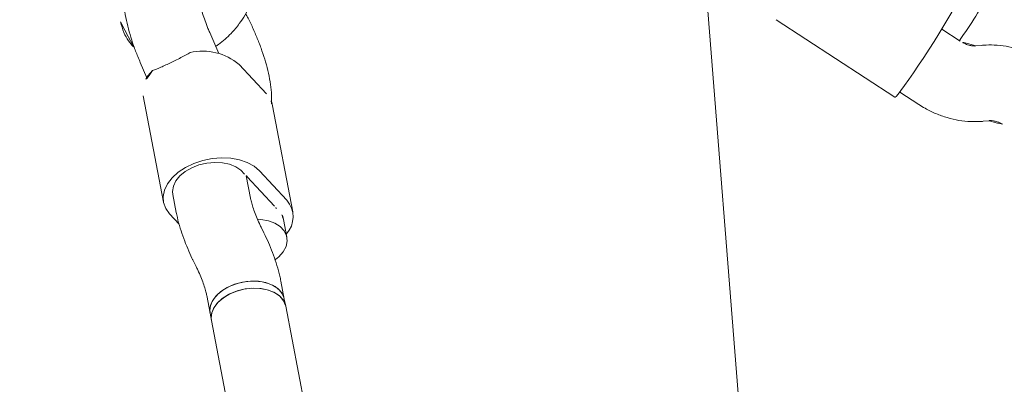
# Model space of a CAD drawing. Extents: x 5459245 to 5462690, y 5971016 to 5972523.
# Tile 145 of 198: x 5462452.2645 to 5462452.4728, y 5972213.9168 to 5972213.9938. Entities that reach past the tile are written whole.
import ezdxf

# ---------------------------------------------------------------- set-up
doc = ezdxf.new("R2010")
doc.units = 0
doc.layers.add('A_MAŁA ARCHITEKTURA', color=195, linetype='CONTINUOUS', lineweight=9)
doc.layers.add('ADT CCTV', color=102, linetype='CONTINUOUS')

# ---------------------------------------------------------------- blocks, each defined once
blk = doc.blocks.new('A$C43995eb0')
at = {"layer": 'A_MAŁA ARCHITEKTURA', "linetype": 'Continuous'}
for p, q in [((1252.98, -592.07), (1252.33, -591.05)), ((1238.86, -599.69), (1239.51, -600.71)), ((1240.12, -604.15), (1239.63, -608.78)), ((1255.53, -610.62), (1256.03, -605.83)), ((1229.84, -608.14), (1239.14, -608.74)), ((1253.8, -640.84), (1256.94, -611.04)), ((1464.1, -620.63), (1354.96, -705.72)), ((1364.8, -718.34), (1479.24, -629.11)), ((1354.96, -705.72), (1353.76, -706.66)), ((1353.76, -706.66), (1350.73, -709.01)), ((1341.86, -712.11), (1338.85, -714.46)), ((1336.53, -713.42), (1318.49, -727.48)), ((1334.91, -715.71), (1332.01, -723.69)), ((1334.3, -725.43), (1337.2, -717.45)), ((1343.28, -716.87), (1342.46, -717.97)), ((1363.59, -719.27), (1364.8, -718.34)), ((1360.57, -721.63), (1363.59, -719.27)), ((1338.01, -722.75), (1334.21, -725.71)), ((1355.3, -727.51), (1356.12, -726.41)), ((1316.87, -729.77), (1313.98, -737.75)), ((1344.83, -737.72), (1347.85, -735.36)), ((1348.77, -736.47), (1349.78, -733.7)), ((1329.12, -752.82), (1347.15, -738.76)), ((1313.85, -742.63), (1310.77, -746.36)), ((1323.12, -756.54), (1325.34, -753.84))]:
    blk.add_line(p, q, dxfattribs=at)
at = {"layer": 'A_MAŁA ARCHITEKTURA', "linetype": 'Continuous', "flags": 128}
for points in [[(1239.14, -608.74), (1240.82, -608.87), (1242.68, -609.02), (1244.65, -609.21), (1246.67, -609.42), (1248.66, -609.64), (1250.57, -609.88), (1252.32, -610.11), (1253.85, -610.34), (1255.12, -610.55), (1256.07, -610.73), (1256.69, -610.89), (1256.93, -611.02), (1256.94, -611.04)], [(1354.02, -712.03), (1353.6, -710.51), (1353.49, -709.06), (1353.67, -707.75), (1354.14, -706.64), (1354.88, -705.78), (1354.96, -705.72)], [(1354.96, -705.72), (1354.72, -705.92), (1354.03, -706.83), (1353.61, -707.98), (1353.49, -709.32), (1353.66, -710.79), (1354.13, -712.31), (1354.86, -713.83), (1355.83, -715.25), (1356.99, -716.53), (1358.28, -717.59), (1359.65, -718.4), (1361.03, -718.91), (1362.35, -719.09), (1363.56, -718.95), (1364.6, -718.48), (1364.8, -718.34)], [(1353.76, -706.66), (1353.52, -706.86), (1352.82, -707.77), (1352.41, -708.92), (1352.28, -710.26), (1352.46, -711.73), (1352.92, -713.25), (1353.66, -714.76), (1354.62, -716.19), (1355.78, -717.47), (1357.07, -718.53), (1358.44, -719.34), (1359.82, -719.85), (1361.15, -720.03), (1362.36, -719.89), (1363.39, -719.42), (1363.59, -719.27)], [(1363.59, -719.27), (1362.9, -719.69), (1361.77, -720), (1360.49, -719.98), (1359.13, -719.63), (1357.75, -718.97), (1356.41, -718.03), (1355.18, -716.85), (1354.11, -715.49), (1353.26, -714.01), (1352.65, -712.49), (1352.33, -710.98), (1352.31, -709.57), (1352.58, -708.32)], [(1352.58, -708.32), (1353.14, -707.28), (1353.76, -706.66)], [(1347.19, -712.14), (1346.32, -711.76), (1344.96, -711.41), (1343.68, -711.39), (1342.55, -711.69), (1341.62, -712.32), (1340.93, -713.23), (1340.51, -714.38), (1340.39, -715.72), (1340.56, -717.18), (1341.03, -718.71), (1341.32, -719.39)], [(1364.8, -718.34), (1364.42, -718.59), (1363.34, -719), (1362.11, -719.08), (1360.77, -718.84), (1359.39, -718.27), (1358.03, -717.41), (1356.75, -716.3), (1355.63, -715), (1354.7, -713.55), (1354.02, -712.03)], [(1332.01, -723.69), (1331.67, -725.15), (1331.62, -726.77), (1331.87, -728.5), (1332.41, -730.29), (1333.22, -732.07), (1334.28, -733.79), (1335.54, -735.37), (1336.97, -736.78), (1338.52, -737.96), (1340.13, -738.87), (1341.75, -739.48), (1343.32, -739.77), (1344.79, -739.74), (1346.12, -739.37), (1347.24, -738.68), (1348.14, -737.71), (1348.77, -736.47)], [(1344.83, -737.72), (1344.28, -738.07), (1343.2, -738.42), (1341.97, -738.46), (1340.65, -738.18), (1339.3, -737.6), (1337.98, -736.74), (1336.74, -735.64), (1335.64, -734.35), (1334.73, -732.93), (1334.06, -731.45), (1333.65, -729.96), (1333.52, -728.54), (1333.67, -727.24), (1334.1, -726.14)]]:
    blk.add_lwpolyline(points, dxfattribs=at)
at = {"layer": 'A_MAŁA ARCHITEKTURA', "linetype": 'Continuous'}
for centre, radius, start, end in [((1227.99, -678.88), 75.51, 80.773, 90.2024), ((1339.84, -717.63), 5.29, 73.9273, 158.6966), ((1341.25, -717.42), 3.81, 128.9171, 170.9323), ((1341.04, -718.83), 4.08, 150.4346, 160.1647), ((1338.76, -727.04), 4.75, 160.171, 168.9698), ((1321.6, -731.39), 5, 128.4792, 160.9906), ((1325.48, -740.5), 11.83, 166.5837, 220.1513), ((1325.68, -747.85), 6.04, 248.2677, 304.7019)]:
    blk.add_arc(centre, radius, start, end, dxfattribs=at)
for points, knots in [([(1235.8, -585.93), (1235.76, -586.44), (1235.64, -587.81), (1235.69, -590.03), (1236.01, -592.56), (1236.63, -595.02), (1237.51, -597.3), (1238.31, -598.83), (1238.79, -599.58), (1238.86, -599.69)], [0, 0, 0, 0, 0.105835, 0.280959, 0.456833, 0.633149, 0.809535, 0.971446, 1, 1, 1, 1]), ([(1252.33, -591.05), (1252.29, -590.99), (1252.16, -590.79), (1251.94, -590.26), (1251.73, -589.41), (1251.65, -588.48), (1251.7, -587.86), (1251.71, -587.6)], [0, 0, 0, 0, 0.113687, 0.358411, 0.594684, 0.82943, 1, 1, 1, 1]), ([(1256.03, -605.83), (1256.08, -605.32), (1256.19, -603.95), (1256.15, -601.72), (1255.82, -599.19), (1255.2, -596.73), (1254.33, -594.45), (1253.52, -592.93), (1253.05, -592.18), (1252.98, -592.07)], [0, 0, 0, 0, 0.105835, 0.280959, 0.456833, 0.633149, 0.809535, 0.971446, 1, 1, 1, 1]), ([(768.63, -596.05), (771.65, -599.17), (780.31, -608.14), (794.77, -622.76), (812.06, -639.86), (829.56, -656.71), (847.24, -673.32), (865.1, -689.7), (883.15, -705.82), (901.38, -721.7), (919.78, -737.33), (938.36, -752.71), (957.11, -767.84), (976.03, -782.7), (995.11, -797.31), (1014.36, -811.66), (1033.77, -825.75), (1053.33, -839.57), (1073.05, -853.12), (1092.91, -866.4), (1112.93, -879.41), (1133.09, -892.15), (1153.39, -904.61), (1173.83, -916.79), (1194.41, -928.7), (1215.11, -940.32), (1235.95, -951.66), (1256.91, -962.72), (1277.99, -973.49), (1299.2, -983.97), (1320.52, -994.16), (1341.95, -1004.07), (1363.49, -1013.68), (1385.14, -1022.99), (1406.89, -1032.01), (1428.74, -1040.74), (1450.68, -1049.16), (1472.72, -1057.29), (1494.85, -1065.11), (1517.06, -1072.64), (1539.36, -1079.86), (1561.73, -1086.78), (1584.18, -1093.39), (1606.7, -1099.69), (1629.3, -1105.69), (1651.95, -1111.39), (1674.67, -1116.77), (1697.45, -1121.84), (1720.28, -1126.61), (1743.17, -1131.06), (1766.1, -1135.2), (1789.08, -1139.03), (1812.09, -1142.55), (1835.15, -1145.75), (1858.24, -1148.64), (1881.36, -1151.22), (1904.5, -1153.48), (1927.67, -1155.42), (1950.86, -1157.05), (1974.07, -1158.37), (1997.29, -1159.37), (2019.69, -1160.04), (2034.36, -1160.25), (2041.28, -1160.34)], [0, 0, 0, 0, 0.008859, 0.025435, 0.04201, 0.058584, 0.075158, 0.09173, 0.108302, 0.124873, 0.141442, 0.158011, 0.174578, 0.191145, 0.20771, 0.224275, 0.240838, 0.257401, 0.273962, 0.290523, 0.307082, 0.32364, 0.340197, 0.356754, 0.373309, 0.389863, 0.406416, 0.422968, 0.439519, 0.456068, 0.472617, 0.489165, 0.505712, 0.522258, 0.538803, 0.555347, 0.57189, 0.588432, 0.604973, 0.621513, 0.638052, 0.654591, 0.671129, 0.687665, 0.704202, 0.720737, 0.737272, 0.753806, 0.770339, 0.786872, 0.803404, 0.819936, 0.836467, 0.852998, 0.869528, 0.886058, 0.902587, 0.919116, 0.935645, 0.952174, 0.968702, 0.98523, 1, 1, 1, 1]), ([(1239.51, -600.71), (1239.55, -600.77), (1239.67, -600.97), (1239.9, -601.49), (1240.1, -602.35), (1240.18, -603.27), (1240.14, -603.89), (1240.12, -604.15)], [0, 0, 0, 0, 0.113687, 0.358411, 0.594684, 0.82943, 1, 1, 1, 1]), ([(1350.73, -709.01), (1350.44, -709.25), (1349.57, -709.94), (1348.17, -711.22), (1346.54, -712.89), (1345.03, -714.61), (1343.96, -715.96), (1343.4, -716.7), (1343.28, -716.87)], [0, 0, 0, 0, 0.112407, 0.336596, 0.549288, 0.754934, 0.945904, 1, 1, 1, 1]), ([(1342.46, -717.97), (1342.3, -718.19), (1341.81, -718.83), (1340.97, -719.85), (1339.98, -720.94), (1339.05, -721.86), (1338.4, -722.44), (1338.1, -722.68), (1338.01, -722.75)], [0, 0, 0, 0, 0.10991, 0.320542, 0.529243, 0.732721, 0.927747, 1, 1, 1, 1]), ([(1356.12, -726.41), (1356.29, -726.19), (1356.77, -725.55), (1357.61, -724.53), (1358.6, -723.43), (1359.53, -722.51), (1360.18, -721.94), (1360.49, -721.7), (1360.57, -721.63)], [0, 0, 0, 0, 0.1099104, 0.3205419, 0.5292435, 0.7327213, 0.9277469, 1, 1, 1, 1]), ([(1318.24, -727.88), (1317.69, -728.15), (1316.48, -728.71), (1314.68, -729.88), (1312.8, -731.32), (1310.95, -732.96), (1309.19, -734.71), (1307.5, -736.56), (1305.9, -738.48), (1304.63, -740.11), (1303.95, -741.1), (1303.73, -741.41)], [0, 0, 0, 0, 0.106439, 0.230878, 0.362995, 0.487871, 0.606775, 0.722184, 0.835705, 0.948409, 1, 1, 1, 1]), ([(1347.85, -735.36), (1348.14, -735.13), (1349.01, -734.44), (1350.41, -733.15), (1352.04, -731.48), (1353.55, -729.76), (1354.62, -728.42), (1355.18, -727.68), (1355.3, -727.51)], [0, 0, 0, 0, 0.112407, 0.336596, 0.549288, 0.754934, 0.945904, 1, 1, 1, 1]), ([(1312.8, -743.91), (1312.58, -743.78), (1311.36, -743.08), (1309.14, -742.26), (1306.38, -741.61), (1303.98, -741.36), (1301.68, -741.4), (1299.27, -741.77), (1296.67, -742.59), (1295.13, -743.61), (1294.3, -744.15)], [0, 0, 0, 0, 0.036482, 0.208719, 0.341591, 0.453002, 0.568338, 0.689293, 0.833584, 1, 1, 1, 1]), ([(1310.77, -746.36), (1310.57, -746.6), (1309.98, -747.31), (1309, -748.4), (1307.88, -749.53), (1306.86, -750.46), (1306.03, -751.12), (1305.44, -751.53), (1305.08, -751.74), (1305.05, -751.76), (1305.03, -751.77)], [0, 0, 0, 0, 0.081921, 0.237532, 0.390669, 0.539385, 0.681797, 0.800083, 0.90907, 1, 1, 1, 1]), ([(1323.44, -753.46), (1323, -753.06), (1322.1, -752.27), (1320.13, -750.78), (1318.2, -749.3), (1316.96, -748.47), (1316.44, -748.12)], [0, 0, 0, 0, 0.266006, 0.531719, 0.802227, 1, 1, 1, 1]), ([(1298.07, -752), (1297.95, -752.36), (1297.59, -753.44), (1297.2, -755.11), (1297, -756.98), (1297.04, -758.67), (1297.31, -760.28), (1297.81, -761.81), (1298.57, -763.24), (1299.59, -764.57), (1300.87, -765.72), (1302.34, -766.6), (1303.88, -767.18), (1305.43, -767.49), (1306.96, -767.54), (1308.48, -767.38), (1310, -767), (1311.57, -766.41), (1313.25, -765.54), (1315.07, -764.36), (1316.95, -762.9), (1318.79, -761.24), (1320.55, -759.48), (1321.98, -757.9), (1322.82, -756.89), (1323.12, -756.54)], [0, 0, 0, 0, 0.029784, 0.087808, 0.135706, 0.178055, 0.217575, 0.25559, 0.292833, 0.329712, 0.370309, 0.409015, 0.446224, 0.482612, 0.51893, 0.55608, 0.595316, 0.63849, 0.688152, 0.746011, 0.806475, 0.863537, 0.917971, 0.970883, 1, 1, 1, 1]), ([(1317.34, -764.19), (1317.93, -763.66), (1319.06, -762.65), (1320.12, -760.96), (1320.66, -759.8), (1320.81, -759.21), (1320.83, -759.14)], [0, 0, 0, 0, 0.370458, 0.696328, 0.965796, 1, 1, 1, 1]), ([(1564.16, -948.04), (1558.73, -946.25), (1546.18, -942.13), (1526.6, -935.3), (1505.39, -927.62), (1484.28, -919.63), (1463.27, -911.35), (1442.35, -902.77), (1421.53, -893.89), (1400.81, -884.72), (1380.21, -875.26), (1359.71, -865.5), (1339.33, -855.46), (1319.07, -845.13), (1298.93, -834.52), (1278.92, -823.61), (1262.16, -814.24), (1252.13, -808.39), (1248.67, -806.38)], [0, 0, 0, 0, 0.049787, 0.115236, 0.180681, 0.246123, 0.31156, 0.376992, 0.44242, 0.507844, 0.573263, 0.638677, 0.704087, 0.769492, 0.834892, 0.900288, 0.965678, 1, 1, 1, 1])]:
    blk.add_open_spline(points, degree=3, knots=knots, dxfattribs=at)
blk = doc.blocks.new('A770198')
at = {"layer": 'ADT CCTV', "color": 140, "lineweight": 9}
blk.add_line((0.17296, 22.25893), (26.10176, 22.24412), dxfattribs=at)
blk = doc.blocks.new('G$CFAE608CC')
at = {"layer": 'ADT CCTV', "rotation": 90}
blk.add_blockref('A770198', (38.08383, 0), dxfattribs=at)

msp = doc.modelspace()

# ---------------------------------------------------------------- block references
at = {"layer": 'A_MAŁA ARCHITEKTURA', "xscale": 0.001, "yscale": 0.001, "zscale": 0.001, "rotation": 242.9301705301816}
msp.add_blockref('A$C43995eb0', (5462453.5658, 5972214.81866), dxfattribs=at)
at = {"layer": 'ADT CCTV', "rotation": 184.5356804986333}
msp.add_blockref('G$CFAE608CC', (5462467.50941, 5972223.83045), dxfattribs=at)

doc.saveas('drawing.dxf')
